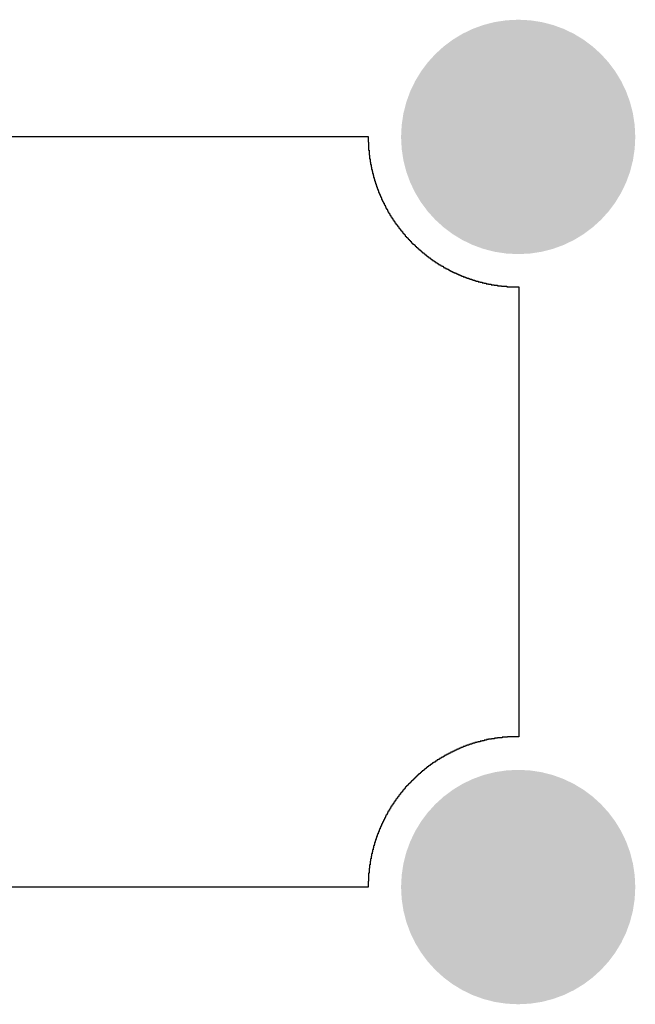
# Model space of a CAD drawing. Header units: inches. Extents: x 3 to 137, y 3 to 137.
# Tile 3 of 22: x 43 to 57, y 3 to 25. Entities that reach past the tile are written whole.
import ezdxf

# ---------------------------------------------------------------- set-up
doc = ezdxf.new("R2010")
doc.units = ezdxf.units.IN
doc.layers.add('Bottom Solder', color=6, linetype='Continuous')
doc.layers.add('Pad Holes', color=156, linetype='Continuous')

msp = doc.modelspace()

# ---------------------------------------------------------------- hatches: boundary and pattern name
at = {"layer": 'Bottom Solder'}
h = msp.add_hatch(color=6, dxfattribs=at)
edge = h.paths.add_edge_path()
edge.add_arc((54, 22), 2.5, 0, 360)
h = msp.add_hatch(color=6, dxfattribs=at)
edge = h.paths.add_edge_path()
edge.add_arc((54, 6), 2.5, 0, 360)
at = {"layer": 'Pad Holes'}
h = msp.add_hatch(color=7, dxfattribs=at)
edge = h.paths.add_edge_path()
edge.add_arc((54, 22), 1.75, 0, 360)
h = msp.add_hatch(color=7, dxfattribs=at)
edge = h.paths.add_edge_path()
edge.add_arc((54, 6), 1.75, 0, 360)

# ---------------------------------------------------------------- linework, layer by layer
at = {"layer": 'Bottom Solder'}
for p, q in [((43.093, 22.012), (50.797, 22.012)), ((50.797, 22.012), (50.797, 21.885)), ((50.797, 21.885), (50.808, 21.885)), ((50.808, 21.885), (50.808, 21.716)), ((50.808, 21.716), (50.819, 21.716)), ((50.819, 21.716), (50.819, 21.61)), ((50.819, 21.61), (50.829, 21.61)), ((50.829, 21.61), (50.829, 21.536)), ((50.829, 21.536), (50.84, 21.536)), ((50.84, 21.536), (50.84, 21.462)), ((50.84, 21.462), (50.85, 21.462)), ((50.85, 21.462), (50.85, 21.409)), ((50.85, 21.409), (50.861, 21.409)), ((50.861, 21.409), (50.861, 21.356)), ((50.861, 21.356), (50.872, 21.356)), ((50.872, 21.356), (50.872, 21.303)), ((50.872, 21.303), (50.882, 21.303)), ((50.882, 21.303), (50.882, 21.261)), ((50.882, 21.261), (50.893, 21.261)), ((50.893, 21.261), (50.893, 21.219)), ((50.893, 21.219), (50.903, 21.219)), ((50.903, 21.219), (50.903, 21.176)), ((50.903, 21.176), (50.914, 21.176)), ((50.914, 21.176), (50.914, 21.134)), ((50.914, 21.134), (50.924, 21.134)), ((50.924, 21.134), (50.924, 21.102)), ((50.924, 21.102), (50.935, 21.102)), ((50.935, 21.102), (50.935, 21.06)), ((50.935, 21.06), (50.946, 21.06)), ((50.946, 21.06), (50.946, 21.028)), ((50.946, 21.028), (50.956, 21.028)), ((50.956, 21.028), (50.956, 20.996)), ((50.956, 20.996), (50.967, 20.996)), ((50.967, 20.996), (50.967, 20.965)), ((50.967, 20.965), (50.977, 20.965)), ((50.977, 20.965), (50.977, 20.933)), ((50.977, 20.933), (50.988, 20.933)), ((50.988, 20.933), (50.988, 20.901)), ((50.988, 20.901), (50.999, 20.901)), ((50.999, 20.901), (50.999, 20.88)), ((50.999, 20.88), (51.009, 20.88)), ((51.009, 20.88), (51.009, 20.848)), ((51.009, 20.848), (51.02, 20.848)), ((51.02, 20.848), (51.02, 20.816)), ((51.02, 20.816), (51.03, 20.816)), ((51.03, 20.816), (51.03, 20.795)), ((51.03, 20.795), (51.041, 20.795)), ((51.041, 20.795), (51.041, 20.774)), ((51.041, 20.774), (51.051, 20.774)), ((51.051, 20.774), (51.051, 20.742)), ((51.051, 20.742), (51.062, 20.742)), ((51.062, 20.742), (51.062, 20.721)), ((51.062, 20.721), (51.073, 20.721)), ((51.073, 20.721), (51.073, 20.7)), ((51.073, 20.7), (51.083, 20.7)), ((51.083, 20.7), (51.083, 20.668)), ((51.083, 20.668), (51.094, 20.668)), ((51.094, 20.668), (51.094, 20.647)), ((51.094, 20.647), (51.104, 20.647)), ((51.104, 20.647), (51.104, 20.626)), ((51.104, 20.626), (51.115, 20.626)), ((51.115, 20.626), (51.115, 20.605)), ((51.115, 20.605), (51.126, 20.605)), ((51.126, 20.605), (51.126, 20.584)), ((51.126, 20.584), (51.136, 20.584)), ((51.136, 20.584), (51.136, 20.562)), ((51.136, 20.562), (51.147, 20.562)), ((51.147, 20.562), (51.147, 20.541)), ((51.147, 20.541), (51.157, 20.541)), ((51.157, 20.541), (51.157, 20.52)), ((51.157, 20.52), (51.168, 20.52)), ((51.168, 20.52), (51.168, 20.499)), ((51.168, 20.499), (51.178, 20.499)), ((51.178, 20.499), (51.178, 20.478)), ((51.178, 20.478), (51.189, 20.478)), ((51.189, 20.478), (51.189, 20.457)), ((51.189, 20.457), (51.2, 20.457)), ((51.2, 20.457), (51.2, 20.446)), ((51.2, 20.446), (51.21, 20.446)), ((51.21, 20.446), (51.21, 20.425)), ((51.21, 20.425), (51.221, 20.425)), ((51.221, 20.425), (51.221, 20.404)), ((51.221, 20.404), (51.231, 20.404)), ((51.231, 20.404), (51.231, 20.382)), ((51.231, 20.382), (51.242, 20.382)), ((51.242, 20.382), (51.242, 20.372)), ((51.242, 20.372), (51.253, 20.372)), ((51.253, 20.372), (51.253, 20.351)), ((51.253, 20.351), (51.263, 20.351)), ((51.263, 20.351), (51.263, 20.33)), ((51.263, 20.33), (51.274, 20.33)), ((51.274, 20.33), (51.274, 20.319)), ((51.274, 20.319), (51.284, 20.319)), ((51.284, 20.319), (51.284, 20.298)), ((51.284, 20.298), (51.295, 20.298)), ((51.295, 20.298), (51.295, 20.287)), ((51.295, 20.287), (51.305, 20.287)), ((51.305, 20.287), (51.305, 20.266)), ((51.305, 20.266), (51.316, 20.266)), ((51.316, 20.266), (51.316, 20.256)), ((51.316, 20.256), (51.327, 20.256)), ((51.327, 20.256), (51.327, 20.234)), ((51.327, 20.234), (51.337, 20.234)), ((51.337, 20.234), (51.337, 20.224)), ((51.337, 20.224), (51.348, 20.224)), ((51.348, 20.224), (51.348, 20.203)), ((51.348, 20.203), (51.358, 20.203)), ((51.358, 20.203), (51.358, 20.192)), ((51.358, 20.192), (51.369, 20.192)), ((51.369, 20.192), (51.369, 20.171)), ((51.369, 20.171), (51.38, 20.171)), ((51.38, 20.171), (51.38, 20.16)), ((51.38, 20.16), (51.39, 20.16)), ((51.39, 20.16), (51.39, 20.139)), ((51.39, 20.139), (51.401, 20.139)), ((51.401, 20.139), (51.401, 20.129)), ((51.401, 20.129), (51.411, 20.129)), ((51.411, 20.129), (51.411, 20.118)), ((51.411, 20.118), (51.422, 20.118)), ((51.422, 20.118), (51.422, 20.097)), ((51.422, 20.097), (51.432, 20.097)), ((51.432, 20.097), (51.432, 20.086)), ((51.432, 20.086), (51.443, 20.086)), ((51.443, 20.086), (51.443, 20.076)), ((51.443, 20.076), (51.454, 20.076)), ((51.454, 20.076), (51.454, 20.054)), ((51.454, 20.054), (51.464, 20.054)), ((51.464, 20.054), (51.464, 20.044)), ((51.464, 20.044), (51.475, 20.044)), ((51.475, 20.044), (51.475, 20.033)), ((51.475, 20.033), (51.485, 20.033)), ((51.485, 20.033), (51.485, 20.012)), ((51.485, 20.012), (51.496, 20.012)), ((51.496, 20.012), (51.496, 20.002)), ((51.496, 20.002), (51.507, 20.002)), ((51.507, 20.002), (51.507, 19.991)), ((51.507, 19.991), (51.517, 19.991)), ((51.517, 19.991), (51.517, 19.98)), ((51.517, 19.98), (51.528, 19.98)), ((51.528, 19.98), (51.528, 19.959)), ((51.528, 19.959), (51.538, 19.959)), ((51.538, 19.959), (51.538, 19.949)), ((51.538, 19.949), (51.549, 19.949)), ((51.549, 19.949), (51.549, 19.938)), ((51.549, 19.938), (51.559, 19.938)), ((51.559, 19.938), (51.559, 19.927)), ((51.559, 19.927), (51.57, 19.927)), ((51.57, 19.927), (51.57, 19.917)), ((51.57, 19.917), (51.581, 19.917)), ((51.581, 19.917), (51.581, 19.906)), ((51.581, 19.906), (51.591, 19.906)), ((51.591, 19.906), (51.591, 19.885)), ((51.591, 19.885), (51.602, 19.885)), ((51.602, 19.885), (51.602, 19.875)), ((51.602, 19.875), (51.612, 19.875)), ((51.612, 19.875), (51.612, 19.864)), ((51.612, 19.864), (51.623, 19.864)), ((51.623, 19.864), (51.623, 19.853)), ((51.623, 19.853), (51.634, 19.853)), ((51.634, 19.853), (51.634, 19.843)), ((51.634, 19.843), (51.644, 19.843)), ((51.644, 19.843), (51.644, 19.832)), ((51.644, 19.832), (51.655, 19.832)), ((51.655, 19.832), (51.655, 19.822)), ((51.655, 19.822), (51.665, 19.822)), ((51.665, 19.822), (51.665, 19.811)), ((51.665, 19.811), (51.676, 19.811)), ((51.676, 19.811), (51.676, 19.8)), ((51.676, 19.8), (51.686, 19.8)), ((51.686, 19.8), (51.686, 19.79)), ((51.686, 19.79), (51.697, 19.79)), ((51.697, 19.79), (51.697, 19.779)), ((51.697, 19.779), (51.708, 19.779)), ((51.708, 19.779), (51.708, 19.769)), ((51.708, 19.769), (51.718, 19.769)), ((51.718, 19.769), (51.718, 19.748)), ((51.718, 19.748), (51.729, 19.748)), ((51.729, 19.748), (51.729, 19.737)), ((51.729, 19.737), (51.739, 19.737)), ((51.739, 19.737), (51.739, 19.726)), ((51.739, 19.726), (51.75, 19.726)), ((51.75, 19.726), (51.75, 19.716)), ((51.75, 19.716), (51.771, 19.716)), ((51.771, 19.716), (51.771, 19.705)), ((51.771, 19.705), (51.782, 19.705)), ((51.782, 19.705), (51.782, 19.695)), ((51.782, 19.695), (51.792, 19.695)), ((51.792, 19.695), (51.792, 19.684)), ((51.792, 19.684), (51.803, 19.684)), ((51.803, 19.684), (51.803, 19.673)), ((51.803, 19.673), (51.813, 19.673)), ((51.813, 19.673), (51.813, 19.663)), ((51.813, 19.663), (51.824, 19.663)), ((51.824, 19.663), (51.824, 19.652)), ((51.824, 19.652), (51.835, 19.652)), ((51.835, 19.652), (51.835, 19.642)), ((51.835, 19.642), (51.845, 19.642)), ((51.845, 19.642), (51.845, 19.631)), ((51.845, 19.631), (51.856, 19.631)), ((51.856, 19.631), (51.856, 19.621)), ((51.856, 19.621), (51.866, 19.621)), ((51.866, 19.621), (51.866, 19.61)), ((51.866, 19.61), (51.877, 19.61)), ((51.877, 19.61), (51.877, 19.599)), ((51.877, 19.599), (51.888, 19.599)), ((51.888, 19.599), (51.888, 19.589)), ((51.888, 19.589), (51.909, 19.589)), ((51.909, 19.589), (51.909, 19.578)), ((51.909, 19.578), (51.919, 19.578)), ((51.919, 19.578), (51.919, 19.568)), ((51.919, 19.568), (51.93, 19.568)), ((51.93, 19.568), (51.93, 19.557)), ((51.93, 19.557), (51.94, 19.557)), ((51.94, 19.557), (51.94, 19.546)), ((51.94, 19.546), (51.951, 19.546)), ((51.951, 19.546), (51.951, 19.536)), ((51.951, 19.536), (51.962, 19.536)), ((51.962, 19.536), (51.962, 19.525)), ((51.962, 19.525), (51.983, 19.525)), ((51.983, 19.525), (51.983, 19.515)), ((51.983, 19.515), (51.993, 19.515)), ((51.993, 19.515), (51.993, 19.504)), ((51.993, 19.504), (52.004, 19.504)), ((52.004, 19.504), (52.004, 19.494)), ((52.004, 19.494), (52.015, 19.494)), ((52.015, 19.494), (52.015, 19.483)), ((52.015, 19.483), (52.036, 19.483)), ((52.036, 19.483), (52.036, 19.472)), ((52.036, 19.472), (52.046, 19.472)), ((52.046, 19.472), (52.046, 19.462)), ((52.046, 19.462), (52.057, 19.462)), ((52.057, 19.462), (52.057, 19.451)), ((52.057, 19.451), (52.078, 19.451)), ((52.078, 19.451), (52.078, 19.441)), ((52.078, 19.441), (52.089, 19.441)), ((52.089, 19.441), (52.089, 19.43)), ((52.089, 19.43), (52.099, 19.43)), ((52.099, 19.43), (52.099, 19.419)), ((52.099, 19.419), (52.12, 19.419)), ((52.12, 19.419), (52.12, 19.409)), ((52.12, 19.409), (52.131, 19.409)), ((52.131, 19.409), (52.131, 19.398)), ((52.131, 19.398), (52.142, 19.398)), ((52.142, 19.398), (52.142, 19.388)), ((52.142, 19.388), (52.163, 19.388)), ((52.163, 19.388), (52.163, 19.377)), ((52.163, 19.377), (52.173, 19.377)), ((52.173, 19.377), (52.173, 19.367)), ((52.173, 19.367), (52.194, 19.367)), ((52.194, 19.367), (52.194, 19.356)), ((52.194, 19.356), (52.205, 19.356)), ((52.205, 19.356), (52.205, 19.345)), ((52.205, 19.345), (52.226, 19.345)), ((52.226, 19.345), (52.226, 19.335)), ((52.226, 19.335), (52.237, 19.335)), ((52.237, 19.335), (52.237, 19.324)), ((52.237, 19.324), (52.258, 19.324)), ((52.258, 19.324), (52.258, 19.314)), ((52.258, 19.314), (52.269, 19.314)), ((52.269, 19.314), (52.269, 19.303)), ((52.269, 19.303), (52.29, 19.303)), ((52.29, 19.303), (52.29, 19.292)), ((52.29, 19.292), (52.3, 19.292)), ((52.3, 19.292), (52.3, 19.282)), ((52.3, 19.282), (52.321, 19.282)), ((52.321, 19.282), (52.321, 19.271)), ((52.321, 19.271), (52.343, 19.271)), ((52.343, 19.271), (52.343, 19.261)), ((52.343, 19.261), (52.353, 19.261)), ((52.353, 19.261), (52.353, 19.25)), ((52.353, 19.25), (52.374, 19.25)), ((52.374, 19.25), (52.374, 19.24)), ((52.374, 19.24), (52.396, 19.24)), ((52.396, 19.24), (52.396, 19.229)), ((52.396, 19.229), (52.406, 19.229)), ((52.406, 19.229), (52.406, 19.218)), ((52.406, 19.218), (52.427, 19.218)), ((52.427, 19.218), (52.427, 19.208)), ((52.427, 19.208), (52.448, 19.208)), ((52.448, 19.208), (52.448, 19.197)), ((52.448, 19.197), (52.47, 19.197)), ((52.47, 19.197), (52.47, 19.187)), ((52.47, 19.187), (52.491, 19.187)), ((52.491, 19.187), (52.491, 19.176)), ((52.491, 19.176), (52.512, 19.176)), ((52.512, 19.176), (52.512, 19.165)), ((52.512, 19.165), (52.522, 19.165)), ((52.522, 19.165), (52.522, 19.155)), ((52.522, 19.155), (52.544, 19.155)), ((52.544, 19.155), (52.544, 19.144)), ((52.544, 19.144), (52.565, 19.144)), ((52.565, 19.144), (52.565, 19.134)), ((52.565, 19.134), (52.586, 19.134)), ((52.586, 19.134), (52.586, 19.123)), ((52.586, 19.123), (52.607, 19.123)), ((52.607, 19.123), (52.607, 19.113)), ((52.607, 19.113), (52.628, 19.113)), ((52.628, 19.113), (52.628, 19.102)), ((52.628, 19.102), (52.66, 19.102)), ((52.66, 19.102), (52.66, 19.091)), ((52.66, 19.091), (52.681, 19.091)), ((52.681, 19.091), (52.681, 19.081)), ((52.681, 19.081), (52.702, 19.081)), ((52.702, 19.081), (52.702, 19.07)), ((52.702, 19.07), (52.724, 19.07)), ((52.724, 19.07), (52.724, 19.06)), ((52.724, 19.06), (52.755, 19.06)), ((52.755, 19.06), (52.755, 19.049)), ((52.755, 19.049), (52.776, 19.049)), ((52.776, 19.049), (52.776, 19.038)), ((52.776, 19.038), (52.798, 19.038)), ((52.798, 19.038), (52.798, 19.028)), ((52.798, 19.028), (52.829, 19.028)), ((52.829, 19.028), (52.829, 19.017)), ((52.829, 19.017), (52.861, 19.017)), ((52.861, 19.017), (52.861, 19.007)), ((52.861, 19.007), (52.882, 19.007)), ((52.882, 19.007), (52.882, 18.996)), ((52.882, 18.996), (52.914, 18.996)), ((52.914, 18.996), (52.914, 18.986)), ((52.914, 18.986), (52.946, 18.986)), ((52.946, 18.986), (52.946, 18.975)), ((52.946, 18.975), (52.978, 18.975)), ((52.978, 18.975), (52.978, 18.964)), ((52.978, 18.964), (53.009, 18.964)), ((53.009, 18.964), (53.009, 18.954)), ((53.009, 18.954), (53.041, 18.954)), ((53.041, 18.954), (53.041, 18.943)), ((53.041, 18.943), (53.073, 18.943)), ((53.073, 18.943), (53.073, 18.933)), ((53.073, 18.933), (53.105, 18.933)), ((53.105, 18.933), (53.105, 18.922)), ((53.105, 18.922), (53.147, 18.922)), ((53.147, 18.922), (53.147, 18.911)), ((53.147, 18.911), (53.189, 18.911)), ((53.189, 18.911), (53.189, 18.901)), ((53.189, 18.901), (53.232, 18.901)), ((53.232, 18.901), (53.232, 18.89)), ((53.232, 18.89), (53.274, 18.89)), ((53.274, 18.89), (53.274, 18.88)), ((53.274, 18.88), (53.316, 18.88)), ((53.316, 18.88), (53.316, 18.869)), ((53.316, 18.869), (53.369, 18.869)), ((53.369, 18.869), (53.369, 18.859)), ((53.369, 18.859), (53.422, 18.859)), ((53.422, 18.859), (53.422, 18.848)), ((53.422, 18.848), (53.486, 18.848)), ((53.486, 18.848), (53.486, 18.837)), ((53.486, 18.837), (53.56, 18.837)), ((53.56, 18.837), (53.56, 18.827)), ((53.56, 18.827), (53.644, 18.827)), ((53.644, 18.827), (53.644, 18.816)), ((53.644, 18.816), (53.761, 18.816)), ((53.761, 18.816), (53.761, 18.806)), ((53.761, 18.806), (54.015, 18.806)), ((54.015, 18.806), (54.015, 9.207)), ((52.978, 9.038), (52.946, 9.038)), ((52.946, 9.038), (52.946, 9.027)), ((53.009, 9.048), (52.978, 9.048)), ((52.978, 9.048), (52.978, 9.038)), ((53.041, 9.059), (53.009, 9.059)), ((53.009, 9.059), (53.009, 9.048)), ((53.073, 9.069), (53.041, 9.069)), ((53.041, 9.069), (53.041, 9.059)), ((53.115, 9.08), (53.073, 9.08)), ((53.073, 9.08), (53.073, 9.069)), ((53.147, 9.091), (53.115, 9.091)), ((53.115, 9.091), (53.115, 9.08)), ((53.189, 9.101), (53.147, 9.101)), ((53.147, 9.101), (53.147, 9.091)), ((53.232, 9.112), (53.189, 9.112)), ((53.189, 9.112), (53.189, 9.101)), ((53.274, 9.122), (53.232, 9.122)), ((53.232, 9.122), (53.232, 9.112)), ((53.327, 9.133), (53.274, 9.133)), ((53.274, 9.133), (53.274, 9.122)), ((53.369, 9.144), (53.327, 9.144)), ((53.327, 9.144), (53.327, 9.133)), ((53.433, 9.154), (53.369, 9.154)), ((53.369, 9.154), (53.369, 9.144)), ((53.496, 9.165), (53.433, 9.165)), ((53.433, 9.165), (53.433, 9.154)), ((53.56, 9.175), (53.496, 9.175)), ((53.496, 9.175), (53.496, 9.165)), ((53.655, 9.186), (53.56, 9.186)), ((53.56, 9.186), (53.56, 9.175)), ((53.771, 9.196), (53.655, 9.196)), ((53.655, 9.196), (53.655, 9.186)), ((54.015, 9.207), (53.771, 9.207)), ((53.771, 9.207), (53.771, 9.196)), ((52.491, 8.826), (52.47, 8.826)), ((52.47, 8.826), (52.47, 8.815)), ((52.512, 8.837), (52.491, 8.837)), ((52.491, 8.837), (52.491, 8.826)), ((52.533, 8.847), (52.512, 8.847)), ((52.512, 8.847), (52.512, 8.837)), ((52.554, 8.858), (52.533, 8.858)), ((52.533, 8.858), (52.533, 8.847)), ((52.565, 8.868), (52.554, 8.868)), ((52.554, 8.868), (52.554, 8.858)), ((52.597, 8.879), (52.565, 8.879)), ((52.565, 8.879), (52.565, 8.868)), ((52.618, 8.89), (52.597, 8.89)), ((52.597, 8.89), (52.597, 8.879)), ((52.639, 8.9), (52.618, 8.9)), ((52.618, 8.9), (52.618, 8.89)), ((52.66, 8.911), (52.639, 8.911)), ((52.639, 8.911), (52.639, 8.9)), ((52.681, 8.921), (52.66, 8.921)), ((52.66, 8.921), (52.66, 8.911)), ((52.702, 8.932), (52.681, 8.932)), ((52.681, 8.932), (52.681, 8.921)), ((52.734, 8.942), (52.702, 8.942)), ((52.702, 8.942), (52.702, 8.932)), ((52.755, 8.953), (52.734, 8.953)), ((52.734, 8.953), (52.734, 8.942)), ((52.776, 8.964), (52.755, 8.964)), ((52.755, 8.964), (52.755, 8.953)), ((52.808, 8.974), (52.776, 8.974)), ((52.776, 8.974), (52.776, 8.964)), ((52.829, 8.985), (52.808, 8.985)), ((52.808, 8.985), (52.808, 8.974)), ((52.861, 8.995), (52.829, 8.995)), ((52.829, 8.995), (52.829, 8.985)), ((52.882, 9.006), (52.861, 9.006)), ((52.861, 9.006), (52.861, 8.995)), ((52.914, 9.017), (52.882, 9.017)), ((52.882, 9.017), (52.882, 9.006)), ((52.946, 9.027), (52.914, 9.027)), ((52.914, 9.027), (52.914, 9.017)), ((52.152, 8.614), (52.131, 8.614)), ((52.131, 8.614), (52.131, 8.604)), ((52.163, 8.625), (52.152, 8.625)), ((52.152, 8.625), (52.152, 8.614)), ((52.173, 8.636), (52.163, 8.636)), ((52.163, 8.636), (52.163, 8.625)), ((52.194, 8.646), (52.173, 8.646)), ((52.173, 8.646), (52.173, 8.636)), ((52.205, 8.657), (52.194, 8.657)), ((52.194, 8.657), (52.194, 8.646)), ((52.226, 8.667), (52.205, 8.667)), ((52.205, 8.667), (52.205, 8.657)), ((52.237, 8.678), (52.226, 8.678)), ((52.226, 8.678), (52.226, 8.667)), ((52.258, 8.688), (52.237, 8.688)), ((52.237, 8.688), (52.237, 8.678)), ((52.269, 8.699), (52.258, 8.699)), ((52.258, 8.699), (52.258, 8.688)), ((52.29, 8.71), (52.269, 8.71)), ((52.269, 8.71), (52.269, 8.699)), ((52.311, 8.72), (52.29, 8.72)), ((52.29, 8.72), (52.29, 8.71)), ((52.321, 8.731), (52.311, 8.731)), ((52.311, 8.731), (52.311, 8.72)), ((52.343, 8.741), (52.321, 8.741)), ((52.321, 8.741), (52.321, 8.731)), ((52.353, 8.752), (52.343, 8.752)), ((52.343, 8.752), (52.343, 8.741)), ((52.374, 8.763), (52.353, 8.763)), ((52.353, 8.763), (52.353, 8.752)), ((52.396, 8.773), (52.374, 8.773)), ((52.374, 8.773), (52.374, 8.763)), ((52.417, 8.784), (52.396, 8.784)), ((52.396, 8.784), (52.396, 8.773)), ((52.427, 8.794), (52.417, 8.794)), ((52.417, 8.794), (52.417, 8.784)), ((52.448, 8.805), (52.427, 8.805)), ((52.427, 8.805), (52.427, 8.794)), ((52.47, 8.815), (52.448, 8.815)), ((52.448, 8.815), (52.448, 8.805)), ((51.877, 8.403), (51.866, 8.403)), ((51.866, 8.403), (51.866, 8.392)), ((51.898, 8.413), (51.877, 8.413)), ((51.877, 8.413), (51.877, 8.403)), ((51.909, 8.424), (51.898, 8.424)), ((51.898, 8.424), (51.898, 8.413)), ((51.919, 8.435), (51.909, 8.435)), ((51.909, 8.435), (51.909, 8.424)), ((51.93, 8.445), (51.919, 8.445)), ((51.919, 8.445), (51.919, 8.435)), ((51.94, 8.456), (51.93, 8.456)), ((51.93, 8.456), (51.93, 8.445)), ((51.951, 8.466), (51.94, 8.466)), ((51.94, 8.466), (51.94, 8.456)), ((51.972, 8.477), (51.951, 8.477)), ((51.951, 8.477), (51.951, 8.466)), ((51.983, 8.487), (51.972, 8.487)), ((51.972, 8.487), (51.972, 8.477)), ((51.993, 8.498), (51.983, 8.498)), ((51.983, 8.498), (51.983, 8.487)), ((52.004, 8.509), (51.993, 8.509)), ((51.993, 8.509), (51.993, 8.498)), ((52.025, 8.519), (52.004, 8.519)), ((52.004, 8.519), (52.004, 8.509)), ((52.036, 8.53), (52.025, 8.53)), ((52.025, 8.53), (52.025, 8.519)), ((52.046, 8.54), (52.036, 8.54)), ((52.036, 8.54), (52.036, 8.53)), ((52.057, 8.551), (52.046, 8.551)), ((52.046, 8.551), (52.046, 8.54)), ((52.078, 8.561), (52.057, 8.561)), ((52.057, 8.561), (52.057, 8.551)), ((52.089, 8.572), (52.078, 8.572)), ((52.078, 8.572), (52.078, 8.561)), ((52.099, 8.583), (52.089, 8.583)), ((52.089, 8.583), (52.089, 8.572)), ((52.12, 8.593), (52.099, 8.593)), ((52.099, 8.593), (52.099, 8.583)), ((52.131, 8.604), (52.12, 8.604)), ((52.12, 8.604), (52.12, 8.593)), ((51.665, 8.191), (51.655, 8.191)), ((51.655, 8.191), (51.655, 8.181)), ((51.676, 8.202), (51.665, 8.202)), ((51.665, 8.202), (51.665, 8.191)), ((51.686, 8.212), (51.676, 8.212)), ((51.676, 8.212), (51.676, 8.202)), ((51.697, 8.223), (51.686, 8.223)), ((51.686, 8.223), (51.686, 8.212)), ((51.708, 8.233), (51.697, 8.233)), ((51.697, 8.233), (51.697, 8.223)), ((51.718, 8.244), (51.708, 8.244)), ((51.708, 8.244), (51.708, 8.233)), ((51.729, 8.255), (51.718, 8.255)), ((51.718, 8.255), (51.718, 8.244)), ((51.739, 8.265), (51.729, 8.265)), ((51.729, 8.265), (51.729, 8.255)), ((51.75, 8.276), (51.739, 8.276)), ((51.739, 8.276), (51.739, 8.265)), ((51.761, 8.286), (51.75, 8.286)), ((51.75, 8.286), (51.75, 8.276)), ((51.771, 8.297), (51.761, 8.297)), ((51.761, 8.297), (51.761, 8.286)), ((51.782, 8.308), (51.771, 8.308)), ((51.771, 8.308), (51.771, 8.297)), ((51.792, 8.318), (51.782, 8.318)), ((51.782, 8.318), (51.782, 8.308)), ((51.803, 8.329), (51.792, 8.329)), ((51.792, 8.329), (51.792, 8.318)), ((51.813, 8.339), (51.803, 8.339)), ((51.803, 8.339), (51.803, 8.329)), ((51.824, 8.35), (51.813, 8.35)), ((51.813, 8.35), (51.813, 8.339)), ((51.835, 8.36), (51.824, 8.36)), ((51.824, 8.36), (51.824, 8.35)), ((51.845, 8.371), (51.835, 8.371)), ((51.835, 8.371), (51.835, 8.36)), ((51.856, 8.382), (51.845, 8.382)), ((51.845, 8.382), (51.845, 8.371)), ((51.866, 8.392), (51.856, 8.392)), ((51.856, 8.392), (51.856, 8.382)), ((51.496, 8.001), (51.485, 8.001)), ((51.485, 8.001), (51.485, 7.979)), ((51.507, 8.011), (51.496, 8.011)), ((51.496, 8.011), (51.496, 8.001)), ((51.517, 8.022), (51.507, 8.022)), ((51.507, 8.022), (51.507, 8.011)), ((51.528, 8.032), (51.517, 8.032)), ((51.517, 8.032), (51.517, 8.022)), ((51.538, 8.054), (51.528, 8.054)), ((51.528, 8.054), (51.528, 8.032)), ((51.549, 8.064), (51.538, 8.064)), ((51.538, 8.064), (51.538, 8.054)), ((51.559, 8.075), (51.549, 8.075)), ((51.549, 8.075), (51.549, 8.064)), ((51.57, 8.085), (51.559, 8.085)), ((51.559, 8.085), (51.559, 8.075)), ((51.581, 8.096), (51.57, 8.096)), ((51.57, 8.096), (51.57, 8.085)), ((51.591, 8.106), (51.581, 8.106)), ((51.581, 8.106), (51.581, 8.096)), ((51.602, 8.128), (51.591, 8.128)), ((51.591, 8.128), (51.591, 8.106)), ((51.612, 8.138), (51.602, 8.138)), ((51.602, 8.138), (51.602, 8.128)), ((51.623, 8.149), (51.612, 8.149)), ((51.612, 8.149), (51.612, 8.138)), ((51.634, 8.159), (51.623, 8.159)), ((51.623, 8.159), (51.623, 8.149)), ((51.644, 8.17), (51.634, 8.17)), ((51.634, 8.17), (51.634, 8.159)), ((51.655, 8.181), (51.644, 8.181)), ((51.644, 8.181), (51.644, 8.17)), ((51.337, 7.778), (51.327, 7.778)), ((51.327, 7.778), (51.327, 7.757)), ((51.348, 7.789), (51.337, 7.789)), ((51.337, 7.789), (51.337, 7.778)), ((51.358, 7.81), (51.348, 7.81)), ((51.348, 7.81), (51.348, 7.789)), ((51.369, 7.821), (51.358, 7.821)), ((51.358, 7.821), (51.358, 7.81)), ((51.38, 7.842), (51.369, 7.842)), ((51.369, 7.842), (51.369, 7.821)), ((51.39, 7.852), (51.38, 7.852)), ((51.38, 7.852), (51.38, 7.842)), ((51.401, 7.874), (51.39, 7.874)), ((51.39, 7.874), (51.39, 7.852)), ((51.411, 7.884), (51.401, 7.884)), ((51.401, 7.884), (51.401, 7.874)), ((51.422, 7.895), (51.411, 7.895)), ((51.411, 7.895), (51.411, 7.884)), ((51.432, 7.916), (51.422, 7.916)), ((51.422, 7.916), (51.422, 7.895)), ((51.443, 7.927), (51.432, 7.927)), ((51.432, 7.927), (51.432, 7.916)), ((51.454, 7.937), (51.443, 7.937)), ((51.443, 7.937), (51.443, 7.927)), ((51.464, 7.958), (51.454, 7.958)), ((51.454, 7.958), (51.454, 7.937)), ((51.475, 7.969), (51.464, 7.969)), ((51.464, 7.969), (51.464, 7.958)), ((51.485, 7.979), (51.475, 7.979)), ((51.475, 7.979), (51.475, 7.969)), ((51.21, 7.567), (51.2, 7.567)), ((51.2, 7.567), (51.2, 7.546)), ((51.221, 7.588), (51.21, 7.588)), ((51.21, 7.588), (51.21, 7.567)), ((51.231, 7.609), (51.221, 7.609)), ((51.221, 7.609), (51.221, 7.588)), ((51.242, 7.62), (51.231, 7.62)), ((51.231, 7.62), (51.231, 7.609)), ((51.253, 7.641), (51.242, 7.641)), ((51.242, 7.641), (51.242, 7.62)), ((51.263, 7.662), (51.253, 7.662)), ((51.253, 7.662), (51.253, 7.641)), ((51.274, 7.673), (51.263, 7.673)), ((51.263, 7.673), (51.263, 7.662)), ((51.284, 7.694), (51.274, 7.694)), ((51.274, 7.694), (51.274, 7.673)), ((51.295, 7.715), (51.284, 7.715)), ((51.284, 7.715), (51.284, 7.694)), ((51.305, 7.725), (51.295, 7.725)), ((51.295, 7.725), (51.295, 7.715)), ((51.316, 7.747), (51.305, 7.747)), ((51.305, 7.747), (51.305, 7.725)), ((51.327, 7.757), (51.316, 7.757)), ((51.316, 7.757), (51.316, 7.747)), ((51.104, 7.366), (51.094, 7.366)), ((51.094, 7.366), (51.094, 7.344)), ((51.115, 7.387), (51.104, 7.387)), ((51.104, 7.387), (51.104, 7.366)), ((51.126, 7.408), (51.115, 7.408)), ((51.115, 7.408), (51.115, 7.387)), ((51.136, 7.429), (51.126, 7.429)), ((51.126, 7.429), (51.126, 7.408)), ((51.147, 7.45), (51.136, 7.45)), ((51.136, 7.45), (51.136, 7.429)), ((51.157, 7.471), (51.147, 7.471)), ((51.147, 7.471), (51.147, 7.45)), ((51.168, 7.493), (51.157, 7.493)), ((51.157, 7.493), (51.157, 7.471)), ((51.178, 7.514), (51.168, 7.514)), ((51.168, 7.514), (51.168, 7.493)), ((51.189, 7.535), (51.178, 7.535)), ((51.178, 7.535), (51.178, 7.514)), ((51.2, 7.546), (51.189, 7.546)), ((51.189, 7.546), (51.189, 7.535)), ((51.02, 7.165), (51.009, 7.165)), ((51.009, 7.165), (51.009, 7.133)), ((51.03, 7.186), (51.02, 7.186)), ((51.02, 7.186), (51.02, 7.165)), ((51.041, 7.217), (51.03, 7.217)), ((51.03, 7.217), (51.03, 7.186)), ((51.051, 7.239), (51.041, 7.239)), ((51.041, 7.239), (51.041, 7.217)), ((51.062, 7.27), (51.051, 7.27)), ((51.051, 7.27), (51.051, 7.239)), ((51.073, 7.292), (51.062, 7.292)), ((51.062, 7.292), (51.062, 7.27)), ((51.083, 7.313), (51.073, 7.313)), ((51.073, 7.313), (51.073, 7.292)), ((51.094, 7.344), (51.083, 7.344)), ((51.083, 7.344), (51.083, 7.313)), ((50.946, 6.953), (50.935, 6.953)), ((50.935, 6.953), (50.935, 6.911)), ((50.956, 6.985), (50.946, 6.985)), ((50.946, 6.985), (50.946, 6.953)), ((50.967, 7.016), (50.956, 7.016)), ((50.956, 7.016), (50.956, 6.985)), ((50.977, 7.048), (50.967, 7.048)), ((50.967, 7.048), (50.967, 7.016)), ((50.988, 7.08), (50.977, 7.08)), ((50.977, 7.08), (50.977, 7.048)), ((50.999, 7.112), (50.988, 7.112)), ((50.988, 7.112), (50.988, 7.08)), ((51.009, 7.133), (50.999, 7.133)), ((50.999, 7.133), (50.999, 7.112)), ((50.893, 6.752), (50.882, 6.752)), ((50.882, 6.752), (50.882, 6.71)), ((50.903, 6.794), (50.893, 6.794)), ((50.893, 6.794), (50.893, 6.752)), ((50.914, 6.836), (50.903, 6.836)), ((50.903, 6.836), (50.903, 6.794)), ((50.924, 6.879), (50.914, 6.879)), ((50.914, 6.879), (50.914, 6.836)), ((50.935, 6.911), (50.924, 6.911)), ((50.924, 6.911), (50.924, 6.879)), ((50.85, 6.551), (50.84, 6.551)), ((50.84, 6.551), (50.84, 6.477)), ((50.861, 6.604), (50.85, 6.604)), ((50.85, 6.604), (50.85, 6.551)), ((50.872, 6.657), (50.861, 6.657)), ((50.861, 6.657), (50.861, 6.604)), ((50.882, 6.71), (50.872, 6.71)), ((50.872, 6.71), (50.872, 6.657)), ((50.829, 6.403), (50.819, 6.403)), ((50.819, 6.403), (50.819, 6.297)), ((50.84, 6.477), (50.829, 6.477)), ((50.829, 6.477), (50.829, 6.403)), ((50.808, 6.127), (50.797, 6.127)), ((50.797, 6.127), (50.797, 6)), ((50.819, 6.297), (50.808, 6.297)), ((50.808, 6.297), (50.808, 6.127)), ((50.797, 6), (41.209, 6))]:
    msp.add_line(p, q, dxfattribs=at)

doc.saveas('drawing.dxf')
